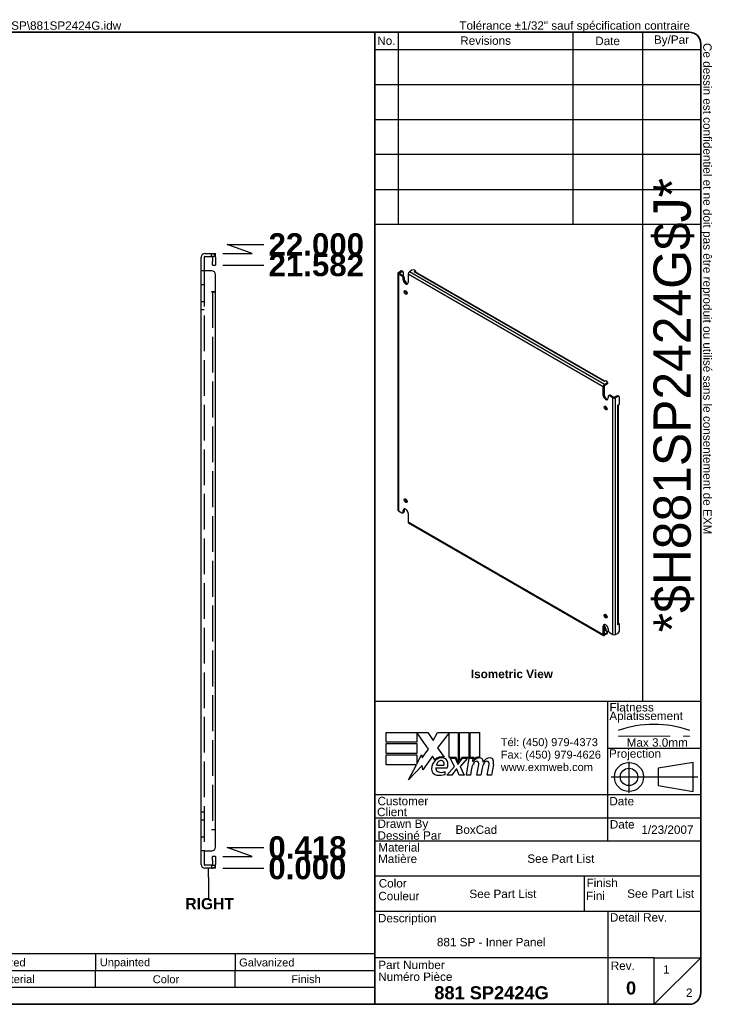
# Model space of a CAD drawing. Header units: inches. Extents: x 2.2 to 56.9, y 1.7 to 37.
# Tile 2 of 2: x 32 to 56.9, y 1.7 to 36.9. Entities that reach past the tile are written whole.
import ezdxf
from ezdxf.enums import TextEntityAlignment as Align

# ---------------------------------------------------------------- set-up
doc = ezdxf.new("R2010")
doc.units = ezdxf.units.IN
doc.header["$LTSCALE"] = 6.666667
doc.header["$MEASUREMENT"] = 0
for name, pattern in [('CHAIN', [0.7087, 0.4724, -0.0591, 0.1181, -0.0591]), ('DASHED', [0.2067, 0.1654, -0.0413]), ('DASHED_SPACE', [0.2067, 0.1654, -0.0413])]:
    doc.linetypes.add(name, pattern=pattern)
doc.layers.get('0').update_dxf_attribs({"lineweight": 25})
for name, color, linetype, lineweight in [('Centerline(ANSI)', 7, 'Continuous', 25), ('Dimensions(ANSI)', 7, 'Continuous', 25), ('Hidden Edges(ANSI)', 7, 'DASHED_SPACE', 25), ('Sketch Geometry(ANSI)', 7, 'Continuous', 25), ('Symbols(ANSI)', 7, 'Continuous', 25), ('Visible Edges(ANSI)', 7, 'Continuous', 25), ('Visible Tangent Edges(ANSI)', 7, 'Continuous', 25)]:
    doc.layers.add(name, color=color, linetype=linetype, lineweight=lineweight)
doc.styles.add('Current-ANSI', font='arial.ttf')
doc.styles.add('Dimension-ANSI', font='arialbd.ttf')
doc.styles.add('Part List-ANSI', font='arial.ttf')
doc.styles.add('Text Style44', font='arialbd.ttf')
doc.styles.add('Text Style83', font='FRE3OF9X.TTF')
doc.dimstyles.new('INCH-ANSI', dxfattribs={"dimscale": 6.666667, "dimtxt": 0.12, "dimasz": 0.098425, "dimexe": 0.04, "dimexo": 0.04, "dimgap": 0.031496, "dimtad": 0, "dimtih": 1, "dimtoh": 1, "dimdec": 3, "dimrnd": 1e-08, "dimzin": 0, "dimdsep": 46, "dimtxsty": 'Dimension-ANSI', "dimcen": 0.09, "dimdle": 0.312, "dimclrd": 179, "dimclre": 179, "dimclrt": 7, "dimadec": 1, "dimazin": 0, "dimtfac": 1, "dimtdec": 3, "dimtofl": 0, "dimtmove": 0, "dimatfit": 3, "dimfxl": 1, "dimtolj": 1, "dimtzin": 4, "dimlwd": 25, "dimlwe": 25, "dimarcsym": 0})

# ---------------------------------------------------------------- blocks, each defined once
blk = doc.blocks.new('Parts List')
at = {"layer": 'Symbols(ANSI)'}
for p, q in [((13.023, 0.795), (3.548, 0.795)), ((3.548, 0.795), (3.548, 0.615)), ((3.848, 0.795), (3.848, 0.615)), ((4.973, 0.795), (4.973, 0.615)), ((5.273, 0.795), (5.273, 0.615)), ((8.273, 0.795), (8.273, 0.615)), ((10.023, 0.795), (10.023, 0.615)), ((11.523, 0.795), (11.523, 0.615)), ((13.023, 0.795), (13.023, 0.615)), ((13.023, 0.615), (3.548, 0.615)), ((3.548, 0.435), (3.548, 0.615)), ((3.848, 0.435), (3.848, 0.615)), ((4.973, 0.435), (4.973, 0.615)), ((5.273, 0.435), (5.273, 0.615)), ((8.273, 0.435), (8.273, 0.615)), ((10.023, 0.435), (10.023, 0.615)), ((11.523, 0.435), (11.523, 0.615)), ((13.023, 0.435), (13.023, 0.615)), ((3.548, 0.255), (3.548, 0.435)), ((13.023, 0.435), (3.548, 0.435)), ((13.023, 0.255), (13.023, 0.435)), ((13.023, 0.255), (3.548, 0.255))]:
    blk.add_line(p, q, dxfattribs=at)
at = {"layer": 'Symbols(ANSI)', "char_height": 0.085, "attachment_point": 7, "line_spacing_factor": 0.25, "style": 'Part List-ANSI'}
for s, insert in [('1', (3.678, 0.662)), ('881 SP2424G-P', (3.888, 0.66)), ('0', (5.095, 0.66)), ('881 SP - Inner Panel Part', (5.313, 0.66)), ('12 Ga Galvanized', (8.321, 0.66)), ('Unpainted', (10.068, 0.638)), ('Galvanized', (11.565, 0.66)), ('Qty', (3.611, 0.456)), ('Part Number', (4.083, 0.481)), ('Rev', (5.027, 0.481)), ('Description', (6.485, 0.458)), ('Material', (8.946, 0.481)), ('Color', (10.637, 0.48)), ('Finish', (12.125, 0.481)), ('Parts List', (8.047, 0.301))]:
    blk.add_mtext(s, dxfattribs=dict(at, insert=insert))
blk = doc.blocks.new('Datum Identifier3')
at = {"layer": 'Symbols(ANSI)', "color": 7, "linetype": 'Continuous', "lineweight": 25}
for p, q in [((11.235, 1.617), (11.235, 1.716)), ((11.235, 1.617), (11.235, 1.581)), ((11.235, 1.581), (11.235, 1.397))]:
    blk.add_line(p, q, dxfattribs=at)
at = {"layer": 'Symbols(ANSI)', "color": 7, "insert": (10.987, 1.273), "char_height": 0.12, "attachment_point": 7, "line_spacing_factor": 0.25, "style": 'Dimension-ANSI'}
blk.add_mtext('RIGHT', dxfattribs=at)
blk = doc.blocks.new('*D16')
at = {"layer": 'Defpoints', "color": 0, "linetype": 'Continuous', "transparency": 16777216}
for p in [(39.028, 6.568), (39.028, 6.568), (40.76, 6.568)]:
    blk.add_point(p, dxfattribs=at)
at = {"layer": 'Dimensions(ANSI)', "color": 179, "linetype": 'Continuous', "lineweight": 25, "transparency": 16777216}
blk.add_line((39.294, 6.568), (40.76, 6.568), dxfattribs=at)
at = {"layer": 'Dimensions(ANSI)', "color": 7, "linetype": 'Continuous', "lineweight": 25, "transparency": 16777216, "insert": (42.318, 6.568), "char_height": 0.8, "attachment_point": 5, "style": 'Dimension-ANSI'}
blk.add_mtext('\\A1;0.000', dxfattribs=at)
blk = doc.blocks.new('*D17')
at = {"layer": 'Defpoints', "color": 0, "linetype": 'Continuous', "transparency": 16777216}
for p in [(40.76, 7.305), (39.028, 6.986), (39.028, 6.568)]:
    blk.add_point(p, dxfattribs=at)
at = {"layer": 'Dimensions(ANSI)', "color": 179, "linetype": 'Continuous', "lineweight": 25, "transparency": 16777216}
for p, q in [((40.34, 6.986), (39.448, 7.305)), ((39.448, 7.305), (40.76, 7.305)), ((39.294, 6.986), (40.34, 6.986))]:
    blk.add_line(p, q, dxfattribs=at)
at = {"layer": 'Dimensions(ANSI)', "color": 7, "linetype": 'Continuous', "lineweight": 25, "transparency": 16777216, "insert": (42.32, 7.305), "char_height": 0.8, "attachment_point": 5, "style": 'Dimension-ANSI'}
blk.add_mtext('\\A1;0.418', dxfattribs=at)
blk = doc.blocks.new('*D18')
at = {"layer": 'Defpoints', "color": 0, "linetype": 'Continuous', "transparency": 16777216}
for p in [(39.028, 28.15), (40.76, 28.15), (39.028, 6.568)]:
    blk.add_point(p, dxfattribs=at)
at = {"layer": 'Dimensions(ANSI)', "color": 179, "linetype": 'Continuous', "lineweight": 25, "transparency": 16777216}
blk.add_line((39.294, 28.15), (40.76, 28.15), dxfattribs=at)
at = {"layer": 'Dimensions(ANSI)', "color": 7, "linetype": 'Continuous', "lineweight": 25, "transparency": 16777216, "insert": (42.637, 28.15), "char_height": 0.8, "attachment_point": 5, "style": 'Dimension-ANSI'}
blk.add_mtext('\\A1;21.582', dxfattribs=at)
blk = doc.blocks.new('*D19')
at = {"layer": 'Defpoints', "color": 0, "linetype": 'Continuous', "transparency": 16777216}
for p in [(39.028, 28.568), (40.76, 28.887), (39.028, 6.568)]:
    blk.add_point(p, dxfattribs=at)
at = {"layer": 'Dimensions(ANSI)', "color": 179, "linetype": 'Continuous', "lineweight": 25, "transparency": 16777216}
for p, q in [((39.294, 28.568), (40.34, 28.568)), ((40.34, 28.568), (39.448, 28.887)), ((39.448, 28.887), (40.76, 28.887))]:
    blk.add_line(p, q, dxfattribs=at)
at = {"layer": 'Dimensions(ANSI)', "color": 7, "linetype": 'Continuous', "lineweight": 25, "transparency": 16777216, "insert": (42.638, 28.887), "char_height": 0.8, "attachment_point": 5, "style": 'Dimension-ANSI'}
blk.add_mtext('\\A1;22.000', dxfattribs=at)
blk = doc.blocks.new('Title Blocks EXM - ANSI B')
for p, q in [((13.372, 3.063), (13.372, 3.17)), ((13.372, 3.17), (13.818, 3.17)), ((13.824, 2.989), (13.701, 3.168)), ((13.701, 3.168), (13.701, 3.063)), ((13.818, 3.17), (13.877, 3.083)), ((13.877, 3.083), (13.923, 3.17)), ((13.923, 3.17), (14.146, 3.17)), ((14.046, 3.166), (13.924, 3.002)), ((14.046, 2.9), (14.046, 3.166)), ((14.146, 3.17), (14.146, 2.842)), ((14.16, 3.17), (14.259, 3.17)), ((14.16, 2.866), (14.16, 3.17)), ((14.259, 3.17), (14.259, 2.9)), ((14.273, 3.17), (14.372, 3.17)), ((14.273, 2.9), (14.273, 3.17)), ((14.372, 3.17), (14.372, 2.905)), ((13.701, 3.063), (13.372, 3.063)), ((13.372, 3.049), (13.701, 3.049)), ((13.372, 2.942), (13.372, 3.049)), ((13.701, 3.049), (13.701, 2.942)), ((13.758, 2.895), (13.824, 2.989)), ((13.924, 3.002), (13.993, 2.903)), ((13.701, 2.942), (13.372, 2.942)), ((13.372, 2.82), (13.372, 2.927)), ((13.372, 2.927), (13.701, 2.927)), ((13.701, 2.831), (13.752, 2.929)), ((13.701, 2.927), (13.701, 2.831)), ((13.752, 2.929), (13.758, 2.895)), ((13.87, 2.914), (13.765, 2.768)), ((13.893, 2.876), (13.87, 2.914)), ((14.121, 2.9), (14.046, 2.9)), ((14.059, 2.891), (14.113, 2.891)), ((14.105, 2.802), (14.059, 2.891)), ((14.113, 2.891), (14.139, 2.83)), ((14.146, 2.842), (14.121, 2.9)), ((14.146, 2.83), (14.19, 2.891)), ((14.185, 2.9), (14.16, 2.866)), ((14.245, 2.891), (14.164, 2.803)), ((14.259, 2.9), (14.185, 2.9)), ((14.19, 2.891), (14.245, 2.891)), ((14.232, 2.709), (14.264, 2.891)), ((14.264, 2.891), (14.302, 2.891)), ((14.314, 2.9), (14.273, 2.9)), ((14.302, 2.891), (14.299, 2.859)), ((14.299, 2.859), (14.309, 2.859)), ((14.312, 2.88), (14.314, 2.9)), ((13.695, 2.82), (13.372, 2.82)), ((13.612, 2.661), (13.695, 2.82)), ((13.758, 2.815), (13.612, 2.661)), ((13.765, 2.768), (13.758, 2.815)), ((13.905, 2.788), (14.027, 2.788)), ((13.91, 2.818), (13.99, 2.818)), ((14.023, 2.709), (14.105, 2.802)), ((14.122, 2.774), (14.077, 2.709)), ((14.13, 2.774), (14.122, 2.774)), ((14.155, 2.709), (14.13, 2.774)), ((14.139, 2.83), (14.146, 2.83)), ((14.164, 2.803), (14.209, 2.709)), ((14.289, 2.784), (14.276, 2.709)), ((14.345, 2.709), (14.365, 2.824)), ((14.402, 2.784), (14.389, 2.709)), ((14.457, 2.709), (14.477, 2.824)), ((14.523, 2.823), (14.501, 2.709)), ((14.005, 2.718), (14.005, 2.748)), ((14.077, 2.709), (14.023, 2.709)), ((14.209, 2.709), (14.155, 2.709)), ((14.276, 2.709), (14.232, 2.709)), ((14.389, 2.709), (14.345, 2.709)), ((14.501, 2.709), (14.457, 2.709))]:
    blk.add_line(p, q)
for centre, radius, start, end in [((13.991, 2.772), 0.133, 134.1684, 176.5646), ((13.968, 2.796), 0.11, 77.079, 133.1785), ((13.968, 2.796), 0.0996, 80.4085, 134.1684), ((13.965, 2.811), 0.056, 109.3797, 172.9975), ((13.959, 2.83), 0.0365, 51.1652, 109.3797), ((13.962, 2.833), 0.0318, 331.4547, 51.1652), ((13.981, 2.843), 0.0507, 23.8445, 85.0802), ((13.941, 2.826), 0.094, 336.1555, 23.8445), ((14.376, 2.816), 0.08, 89.4776, 147.4114), ((14.346, 2.818), 0.042, 96.03, 147.5992), ((14.37, 2.825), 0.08, 88.7952, 136.5849), ((14.344, 2.839), 0.02, 23.5571, 96.03), ((14.377, 2.862), 0.0338, 16.9928, 89.4776), ((14.317, 2.844), 0.096, 3.6169, 16.9928), ((14.486, 2.814), 0.0819, 89.6788, 153.9508), ((14.458, 2.818), 0.042, 96.1027, 147.6083), ((14.456, 2.839), 0.02, 23.5487, 96.1027), ((14.487, 2.861), 0.035, 18.4748, 89.6788), ((14.429, 2.842), 0.096, 349, 18.4748), ((13.925, 2.776), 0.0658, 176.5646, 261.5605), ((13.936, 2.779), 0.032, 163.5261, 244.6784), ((13.966, 2.842), 0.102, 244.6784, 292.5609), ((14.442, 2.757), 0.155, 147.5992, 170), ((14.325, 2.831), 0.041, 350, 23.5571), ((14.555, 2.759), 0.155, 148.5584, 170.8257), ((14.437, 2.831), 0.041, 349.9922, 23.5487), ((13.945, 2.911), 0.202, 261.5605, 287.3343)]:
    blk.add_arc(centre, radius, start, end)
at = {"layer": 'Centerline(ANSI)', "linetype": 'DASHED', "lineweight": 18, "ltscale": 0.507983}
blk.add_line((15.861, 3.128), (16.632, 3.128), dxfattribs=at)
at = {"layer": 'Centerline(ANSI)', "linetype": 'CHAIN', "ltscale": 0.185148}
blk.add_line((15.979, 2.855), (15.979, 2.521), dxfattribs=at)
at = {"layer": 'Centerline(ANSI)', "linetype": 'CHAIN', "ltscale": 0.437897}
blk.add_line((15.786, 2.691), (16.717, 2.691), dxfattribs=at)
at = {"layer": 'Sketch Geometry(ANSI)'}
for p, q in [((13.25, 10.687), (16.625, 10.687)), ((13.5, 10.687), (13.5, 8.625)), ((15.375, 10.687), (15.375, 8.625)), ((16.125, 10.687), (16.125, 3.5)), ((13.25, 10.5), (16.75, 10.5)), ((16.75, 10.562), (16.75, 0.375)), ((13.25, 10.125), (16.75, 10.125)), ((13.25, 9.75), (16.75, 9.75)), ((16.75, 9.375), (13.25, 9.375)), ((13.25, 9), (16.75, 9)), ((16.75, 9), (16.75, 8.625)), ((13.25, 8.625), (16.75, 8.625)), ((16.75, 3.5), (13.25, 3.5)), ((15.75, 2), (15.75, 3.5)), ((15.75, 3), (16.75, 3)), ((16.669, 2.847), (16.294, 2.785)), ((16.294, 2.785), (16.294, 2.598)), ((16.669, 2.535), (16.669, 2.847)), ((16.294, 2.598), (16.669, 2.535)), ((16.75, 2.5), (13.25, 2.5)), ((16.75, 2.25), (13.25, 2.25)), ((16.75, 2), (13.25, 2)), ((13.25, 1.629), (16.75, 1.629)), ((15.499, 1.629), (15.499, 1.25)), ((13.25, 1.25), (16.75, 1.25)), ((15.75, 1.25), (15.75, 0.75)), ((15.75, 0.75), (13.25, 0.75)), ((16.25, 0.75), (15.75, 0.75)), ((15.75, 0.75), (15.75, 0.25)), ((16.25, 0.25), (16.25, 0.75)), ((16.25, 0.75), (16.75, 0.75)), ((16.25, 0.25), (16.75, 0.75)), ((16.625, 0.25), (13.25, 0.25))]:
    blk.add_line(p, q, dxfattribs=at)
at = {"layer": 'Sketch Geometry(ANSI)', "linetype": 'Continuous', "lineweight": 35}
for p, q in [((13.25, 8.625), (13.25, 10.687)), ((13.25, 8.625), (13.25, 3.5)), ((13.25, 0.25), (13.25, 3.5))]:
    blk.add_line(p, q, dxfattribs=at)
at = {"layer": 'Sketch Geometry(ANSI)'}
for radius in [0.156, 0.0935]:
    blk.add_circle((15.979, 2.691), radius, dxfattribs=at)
for centre, radius, start, end in [((16.625, 10.562), 0.125, 0, 90), ((16.247, 2.112), 1.143, 70.2973, 109.7027), ((16.625, 0.375), 0.125, 270, 0)]:
    blk.add_arc(centre, radius, start, end, dxfattribs=at)
at = {"layer": 'Symbols(ANSI)', "color": 7, "char_height": 0.09, "style": 'Current-ANSI'}
for s, insert, width, attachment_point in [('No.', (13.373, 10.595), 0.25039, 5), ('Revisions', (14.439, 10.596), 1.87331, 5), ('Date', (15.749, 10.593), 0.75135, 5), ('By/Par', (16.435, 10.594), 0.62202, 5), ('Date', (15.773, 2.136), 0.26554, 7), ('Rev.', (15.783, 0.618), 0.25854, 7)]:
    blk.add_mtext(s, dxfattribs=dict(at, insert=insert, width=width, attachment_point=attachment_point))
for s, insert, attachment_point in [('\\fArial|b1|i0;\\H0.0900;Isometric View', (14.281, 3.842), 1), ('Flatness', (15.77, 3.393), 7), ('Aplatissement', (15.768, 3.275), 7), ('Max 3.0mm', (15.954, 3.015), 7), ('Projection', (15.764, 2.87), 7), ('Customer', (13.278, 2.386), 7), ('Date', (15.768, 2.385), 7), ('Client', (13.273, 2.269), 7), ('Drawn By', (13.278, 2.117), 7), ('Dessiné Par', (13.278, 2.016), 7), ('Material', (13.286, 1.889), 7), ('Matière', (13.284, 1.766), 7), ('Color', (13.291, 1.503), 7), ('Finish', (15.523, 1.508), 7), ('Couleur', (13.287, 1.366), 7), ('Fini', (15.518, 1.37), 7), ('Description', (13.283, 1.103), 7), ('Detail Rev.', (15.774, 1.137), 7), ('Part Number', (13.287, 0.627), 7), ('Numéro Pièce', (13.286, 0.5), 7)]:
    blk.add_mtext(s, dxfattribs=dict(at, insert=insert, attachment_point=attachment_point))
at = {"layer": 'Symbols(ANSI)', "color": 7, "insert": (14.602, 3.107), "char_height": 0.085, "attachment_point": 1, "line_spacing_factor": 0.944221, "style": 'Current-ANSI'}
blk.add_mtext('\\fArial|b0|i0;\\H0.0850;Tél: (450) 979-4373\\PFax: (450) 979-4626\\Pwww.exmweb.com', dxfattribs=at)
at = {"layer": 'Symbols(ANSI)', "color": 7, "style": 'Current-ANSI'}
for tag, p in [('REV1', (13.375, 10.313)), ('REV1DATE', (15.75, 10.31)), ('REV1BY', (16.437, 10.313)), ('REV2', (13.373, 9.938)), ('REV2DATE', (15.747, 9.941)), ('REV2BY', (16.437, 9.938)), ('REV3', (13.374, 9.563)), ('REV3DATE', (15.752, 9.563)), ('REV3BY', (16.437, 9.564)), ('REV4', (13.377, 9.188)), ('REV4DATE', (15.752, 9.188)), ('REV4BY', (16.441, 9.188)), ('REV5', (13.373, 8.813)), ('REV5DATE', (15.752, 8.813)), ('REV5BY', (16.438, 8.811)), ('MFG_APPROVED_DATE', (16.393, 2.374)), ('DETAIL_REV', (16.249, 0.926))]:
    blk.add_attdef(tag, text='', height=0.09, dxfattribs=at).set_placement(p, align=Align.MIDDLE_CENTER)
for tag, p in [('REV1DESC', (13.526, 10.31)), ('REV2DESC', (13.525, 9.937)), ('REV3DESC', (13.528, 9.564)), ('REV4DESC', (13.533, 9.19)), ('REV5DESC', (13.532, 8.811)), ('COMPANY', (14.12, 2.375))]:
    blk.add_attdef(tag, text='', height=0.09, dxfattribs=at).set_placement(p, align=Align.MIDDLE_LEFT)
at = {"layer": 'Symbols(ANSI)', "color": 7, "style": 'Text Style83'}
blk.add_attdef('BARCODE_001', (16.642, 4.244), '', height=0.4, rotation=90, dxfattribs=at)
at = {"layer": 'Symbols(ANSI)', "color": 7}
for tag, p, height, style in [('AUTHOR_001', (14.116, 2.08), 0.09, 'Current-ANSI'), ('IDW_DATE_001', (16.112, 2.08), 0.09, 'Current-ANSI'), ('MATERIEL_001', (14.887, 1.769), 0.09, 'Current-ANSI'), ('COLOR_001', (14.265, 1.391), 0.09, 'Current-ANSI'), ('FINISH_001', (15.959, 1.394), 0.09, 'Current-ANSI'), ('IDW_DESC_001', (13.916, 0.873), 0.09, 'Current-ANSI'), ('Sheet_Number_001', (16.346, 0.58), 0.09, 'Current-ANSI'), ('IDW_NAME_001', (13.888, 0.304), 0.14, 'Text Style44'), ('IDW_REV_001', (15.947, 0.355), 0.14, 'Text Style44'), ('Number_of_sheets_001', (16.591, 0.33), 0.09, 'Current-ANSI')]:
    blk.add_attdef(tag, p, '', height=height, dxfattribs=dict(at, style=style))
blk = doc.blocks.new('Borders EXM - B (Inch)')
at = {"layer": 'Sketch Geometry(ANSI)', "linetype": 'Continuous', "lineweight": 35}
for p, q in [((16.398, 10.692), (0.523, 10.692)), ((0.398, 10.567), (0.398, 0.255)), ((16.523, 0.38), (16.523, 10.567)), ((0.398, 0.255), (16.398, 0.255))]:
    blk.add_line(p, q, dxfattribs=at)
for centre, start, end in [((0.523, 10.567), 90, 180), ((16.398, 10.567), 0, 90), ((16.398, 0.38), 270, 0)]:
    blk.add_arc(centre, 0.125, start, end, dxfattribs=at)
at = {"layer": 'Symbols(ANSI)', "color": 7, "char_height": 0.09, "attachment_point": 7, "style": 'Current-ANSI'}
for s, insert in [('Tolerance ±1/32" unless otherwise specified', (0.509, 10.692)), ('Tolérance ±1/32" sauf spécification contraire', (13.93, 10.691))]:
    blk.add_mtext(s, dxfattribs=dict(at, insert=insert))
for s, insert, rotation in [('This drawing is confidential and must not be reproduced or used without the consent of EXM', (0.398, 5.419), 90), ('Ce dessin est confidentiel et ne doit pas être reproduit ou utilisé sans le consentement de EXM', (16.522, 10.576), 270)]:
    blk.add_mtext(s, dxfattribs=dict(at, insert=insert, rotation=rotation))
at = {"layer": 'Symbols(ANSI)', "color": 7, "style": 'Current-ANSI'}
blk.add_attdef('FILENAME_AND_PATH_001', (6.601, 10.718), '', height=0.09, dxfattribs=at)

msp = doc.modelspace()

# ---------------------------------------------------------------- linework, layer by layer
at = {"layer": 'Hidden Edges(ANSI)', "ltscale": 0.059898}
for p, q in [((38.8914, 28.4632), (38.8914, 28.5682)), ((38.6206, 27.4432), (38.5156, 27.4432)), ((38.6206, 26.8382), (38.5156, 26.8382)), ((38.6206, 26.5482), (38.5156, 26.5482)), ((38.5156, 8.5882), (38.6206, 8.5882)), ((38.5156, 8.2982), (38.6206, 8.2982)), ((38.5156, 7.6932), (38.6206, 7.6932)), ((38.8914, 6.6732), (38.8914, 6.5682))]:
    msp.add_line(p, q, dxfattribs=at)
at = {"layer": 'Hidden Edges(ANSI)', "ltscale": 1.158312}
msp.add_line((38.6206, 27.9432), (38.6206, 7.1932), dxfattribs=at)
at = {"layer": 'Hidden Edges(ANSI)', "ltscale": 1.164127}
msp.add_line((38.9226, 27.1932), (38.9226, 7.9432), dxfattribs=at)
at = {"layer": 'Hidden Edges(ANSI)', "ltscale": 0.104098}
for centre, start, end in [((38.8916, 28.4322), 13.17589, 90), ((38.8916, 6.7042), 270, 346.82411)]:
    msp.add_arc(centre, 0.136, start, end, dxfattribs=at)
at = {"layer": 'Visible Edges(ANSI)'}
for p, q in [((38.6516, 28.5682), (38.9026, 28.5682)), ((38.9026, 28.5682), (39.0276, 28.5682)), ((39.0276, 28.4632), (39.0276, 28.5682)), ((38.5156, 27.9432), (38.5156, 28.4322)), ((38.6206, 28.4322), (38.6206, 27.9432)), ((38.6516, 28.4632), (38.9026, 28.4632)), ((39.0276, 28.4632), (38.9026, 28.4632)), ((38.9226, 28.4322), (38.9226, 28.2752)), ((38.9226, 28.1502), (38.9226, 28.2752)), ((39.0276, 28.4322), (39.0276, 28.2752)), ((39.0276, 28.2752), (39.0276, 28.1502)), ((38.5156, 7.1932), (38.5156, 27.9432)), ((38.6516, 27.9432), (38.5156, 27.9432)), ((38.9026, 27.9432), (38.6516, 27.9432)), ((38.9226, 28.1502), (39.0276, 28.1502)), ((45.5555, 27.8623), (45.5555, 19.3912)), ((45.5755, 27.8901), (45.6642, 27.9413)), ((45.6126, 27.8686), (45.7013, 27.9199)), ((45.6126, 27.856), (45.7413, 27.7817)), ((45.6955, 27.9444), (45.7326, 27.923)), ((45.7455, 27.8944), (45.7455, 27.779)), ((46.062, 27.9668), (45.9732, 27.9156)), ((46.1463, 27.9136), (46.1945, 27.9414)), ((46.1464, 27.9135), (46.1463, 27.9136)), ((46.1465, 27.9136), (46.1464, 27.9135)), ((46.1945, 27.9414), (46.1503, 27.9668)), ((52.9723, 23.9956), (46.1805, 27.9169)), ((46.1945, 27.9414), (46.1945, 27.9088)), ((39.0276, 27.1934), (39.0276, 27.8182)), ((45.7042, 27.7603), (45.5755, 27.8346)), ((45.7484, 27.6327), (45.7484, 27.6837)), ((45.7855, 27.7051), (45.7855, 27.6541)), ((45.7918, 27.6125), (45.812, 27.6008)), ((45.8562, 27.5243), (45.8562, 27.5133)), ((45.9251, 27.8323), (45.9251, 27.5306)), ((38.8914, 27.1932), (38.8914, 27.1934)), ((38.8914, 27.1934), (39.0276, 27.1934)), ((38.8916, 27.1932), (38.8914, 27.1932)), ((39.0276, 27.1932), (38.8916, 27.1932)), ((39.0276, 7.9432), (39.0276, 27.1932)), ((45.8562, 27.2169), (45.8562, 27.1495)), ((52.9523, 23.9841), (52.9524, 23.9842)), ((52.9524, 23.9841), (52.9523, 23.9841)), ((53.0005, 24.0119), (52.9524, 23.9841)), ((53.0446, 23.9864), (53.0005, 24.0119)), ((52.9078, 23.4992), (52.9078, 23.8009)), ((52.9449, 23.8223), (52.9449, 23.5206)), ((52.9559, 23.8841), (53.0446, 23.9354)), ((52.9559, 23.8413), (53.0446, 23.8925)), ((53.0629, 23.9609), (53.0629, 23.918)), ((53.0846, 23.4481), (53.0846, 23.3971)), ((53.0975, 23.4767), (53.1347, 23.4982)), ((53.2575, 23.3993), (53.1288, 23.4736)), ((53.1659, 23.4951), (53.2946, 23.4208)), ((53.4053, 23.472), (53.3165, 23.4208)), ((53.4424, 23.4506), (53.3536, 23.3993)), ((53.4736, 23.4537), (53.4365, 23.4751)), ((53.4866, 23.17), (53.4866, 23.4251)), ((53.4384, 23.1422), (53.4866, 23.17)), ((53.4384, 23.1421), (53.4384, 23.1422)), ((53.4385, 23.1422), (53.4384, 23.1421)), ((53.4584, 15.3111), (53.4584, 23.1537)), ((45.8432, 19.739), (45.8327, 19.7329)), ((45.7855, 19.3871), (45.7855, 19.3361)), ((45.5755, 19.3634), (45.7042, 19.2891)), ((45.7354, 19.286), (45.7725, 19.3074)), ((45.7484, 19.3146), (45.7484, 19.3656)), ((45.9251, 19.2636), (45.9251, 18.9619)), ((45.9392, 18.9308), (52.9219, 14.8993)), ((52.9078, 14.9304), (52.9078, 15.2321)), ((52.9449, 15.2536), (52.9449, 14.9519)), ((52.9449, 15.2332), (52.9562, 15.2266)), ((53.4866, 15.3111), (53.4384, 15.2832)), ((53.4384, 15.2833), (53.4385, 15.2834)), ((53.4384, 15.2832), (53.4384, 15.2833)), ((53.4584, 15.3273), (53.4866, 15.3111)), ((53.4866, 15.056), (53.4866, 15.3111)), ((52.9523, 15.0455), (52.9524, 15.0456)), ((52.9524, 15.0455), (52.9523, 15.0455)), ((53.0005, 15.0733), (52.9524, 15.0455)), ((53.0446, 14.9968), (52.9559, 14.9455)), ((53.0446, 14.9539), (52.9559, 14.9027)), ((52.9633, 15.1286), (52.9633, 15.0645)), ((53.0004, 15.1501), (53.0004, 15.086)), ((53.0005, 15.0733), (53.0446, 15.0478)), ((53.0629, 14.9794), (53.0629, 15.0223)), ((53.0846, 15.1301), (53.0846, 15.079)), ((53.1288, 15.0025), (53.2575, 14.9282)), ((53.3536, 14.9282), (53.4424, 14.9794)), ((38.8914, 7.943), (38.8914, 7.9432)), ((38.8914, 7.9432), (38.8916, 7.9432)), ((39.0276, 7.943), (38.8914, 7.943)), ((39.0276, 7.9432), (38.8916, 7.9432)), ((39.0276, 7.3182), (39.0276, 7.943)), ((38.6516, 7.1932), (38.5156, 7.1932)), ((38.5156, 6.7042), (38.5156, 7.1932)), ((38.6206, 7.1932), (38.6206, 6.7042)), ((38.6516, 7.1932), (38.9026, 7.1932)), ((38.9226, 6.8612), (38.9226, 6.9862)), ((39.0276, 6.9862), (38.9226, 6.9862)), ((38.9226, 6.8612), (38.9226, 6.7042)), ((39.0276, 6.9862), (39.0276, 6.8612)), ((39.0276, 6.8612), (39.0276, 6.7042)), ((38.9026, 6.6732), (38.6516, 6.6732)), ((38.9026, 6.5682), (38.6516, 6.5682)), ((38.9026, 6.6732), (39.0276, 6.6732)), ((39.0276, 6.5682), (38.9026, 6.5682)), ((39.0276, 6.5682), (39.0276, 6.6732))]:
    msp.add_line(p, q, dxfattribs=at)
for centre, radius, start, end in [((38.6516, 28.4322), 0.136, 90, 180), ((38.6516, 28.4322), 0.031, 90, 180), ((38.8916, 28.4322), 0.031, 0, 90), ((38.8916, 28.4322), 0.136, 0, 13.17589), ((38.9026, 27.8182), 0.125, 0, 90), ((38.9026, 7.3182), 0.125, 270, 0), ((38.6516, 6.7042), 0.136, 180, 270), ((38.6516, 6.7042), 0.031, 180, 270), ((38.8916, 6.7042), 0.031, 270, 0), ((38.8916, 6.7042), 0.136, 346.82411, 0)]:
    msp.add_arc(centre, radius, start, end, dxfattribs=at)
for centre, major_axis, start_param, end_param in [((45.6235, 27.8623), (-0.068, 0), 5.4977871, 7.0685835), ((45.6235, 27.8623), (-0.0155, 0), 5.4977871, 7.0685835), ((45.6642, 27.8903), (0.0312, 0.0541), 0, 0.7853982), ((45.7013, 27.8688), (0.0312, 0.0541), 5.4977871, 7.0685835), ((45.9732, 27.8601), (0.034, 0.0589), 0.7853982, 2.3561945), ((46.1061, 27.9413), (0.0625, 0), 0.7853982, 2.3561945), ((46.1465, 27.858), (0.034, 0.0589), 0, 0.7853982), ((45.7042, 27.7092), (0.0312, -0.0541), 0.7853982, 2.3561945), ((45.7413, 27.7307), (-0.0313, 0.0541), 3.9269908, 5.4977871), ((45.8367, 27.5816), (0.0625, -0.1083), 3.9269908, 7.0685835), ((45.8739, 27.6031), (0.0625, -0.1083), 3.9269908, 5.9816518), ((45.812, 27.5498), (-0.0313, 0.0541), 3.9269908, 5.4977871), ((45.8739, 27.1948), (0.0363, -0.0628), 3.679154, 5.7456239), ((52.9524, 23.9286), (0.034, 0.0589), 0.7311589, 0.7853982), ((53.0004, 23.9609), (0.0625, 0), 5.4977871, 7.0685835), ((52.9559, 23.8286), (0.034, 0.0589), 0.7853982, 2.3561945), ((52.9559, 23.8286), (0.0078, 0.0134), 0.7853982, 2.3561945), ((53.0004, 23.918), (0.0625, 0), 5.4977871, 6.2831853), ((52.9962, 23.4481), (0.0625, -0.1083), 3.9269908, 7.0685835), ((53.0333, 23.4696), (0.0625, -0.1083), 3.9269908, 5.9816518), ((53.1288, 23.4226), (-0.0313, 0.0541), 5.4977871, 7.0685835), ((53.1659, 23.4441), (-0.0313, 0.0541), 5.4977871, 6.2831853), ((53.3056, 23.4271), (0.068, 0), 3.9269908, 5.4977871), ((53.3056, 23.4271), (0.0155, 0), 3.9269908, 5.4977871), ((53.4053, 23.421), (0.0312, 0.0541), 0, 0.7853982), ((53.4424, 23.3996), (0.0313, 0.0541), 5.4977871, 7.0685835), ((53.0333, 23.0613), (0.0363, -0.0628), 3.679154, 5.7456239), ((53.3904, 23.1699), (0.068, 0), 5.4977871, 5.5520264), ((45.8739, 19.7443), (0.0363, -0.0628), 3.679154, 5.7456239), ((45.812, 19.7931), (0.0313, -0.0541), 0, 0.7628134), ((45.6235, 19.3912), (-0.068, 0), 0, 0.7853982), ((45.8367, 19.3146), (-0.0625, 0.1083), 3.9269908, 7.0685835), ((45.8739, 19.3361), (-0.0625, 0.1083), 0.3015335, 0.7853982), ((45.7042, 19.3401), (0.0313, -0.0541), 5.4977871, 7.0685835), ((45.7413, 19.3616), (0.0313, -0.0541), 0, 0.7853982), ((45.9732, 18.9897), (-0.034, -0.0589), 5.4977871, 6.2831853), ((53.0333, 15.6108), (0.0363, -0.0628), 3.679154, 5.7456239), ((52.9962, 15.1811), (-0.0625, 0.1083), 3.9269908, 7.0685835), ((53.0333, 15.2025), (-0.0625, 0.1083), 0.3015335, 0.7853982), ((52.9191, 15.1542), (0.0313, -0.0541), 0.7853982, 1.7325469), ((52.9562, 15.1756), (-0.0313, 0.0541), 3.9269908, 5.4977871), ((53.3904, 15.3111), (0.068, 0), 5.4977871, 6.2831853), ((52.9559, 14.9582), (-0.034, -0.0589), 5.4977871, 7.0685835), ((52.9559, 14.9582), (-0.0077, -0.0134), 5.4977871, 7.0685835), ((52.9524, 15.0582), (0.0077, 0.0134), 3.9269908, 5.4977871), ((52.9524, 15.0582), (0.034, 0.0589), 5.2663139, 5.4977871), ((53.0004, 15.0223), (0.0625, 0), 5.4977871, 7.0685835), ((53.0004, 14.9794), (0.0625, 0), 5.4977871, 6.2831853), ((53.1288, 15.0535), (-0.0312, 0.0541), 0.7853982, 2.3561945), ((53.3056, 14.956), (0.068, 0), 3.9269908, 5.4977871), ((53.4424, 15.0305), (-0.0313, -0.0541), 0.7853982, 2.3561945)]:
    msp.add_ellipse(centre, major_axis=major_axis, ratio=0.5773503, start_param=start_param, end_param=end_param, dxfattribs=at)
for centre in [(45.8367, 27.1734), (52.9962, 23.0399), (45.8367, 19.7229), (52.9962, 15.5894)]:
    msp.add_ellipse(centre, major_axis=(0.0362, -0.0628), ratio=0.5773503, dxfattribs=at)
at = {"layer": 'Visible Tangent Edges(ANSI)'}
for p, q in [((45.6126, 27.856), (45.6126, 27.8686)), ((45.6642, 27.9413), (45.7013, 27.9199)), ((52.9559, 23.8841), (45.9732, 27.9156)), ((52.9524, 23.9842), (46.1465, 27.9136)), ((45.5755, 27.8346), (45.5755, 19.3634)), ((45.7413, 27.7817), (45.7042, 27.7603)), ((45.7484, 27.6837), (45.7855, 27.7051)), ((45.7484, 27.6327), (45.7855, 27.6541)), ((45.812, 27.6008), (45.7986, 27.5931)), ((45.8486, 27.5199), (45.8562, 27.5243)), ((52.9078, 23.8009), (45.9251, 27.8323)), ((53.0446, 23.9354), (53.0446, 23.8925)), ((52.9078, 23.4992), (52.9449, 23.5206)), ((53.1288, 23.4736), (53.1659, 23.4951)), ((53.2575, 14.9282), (53.2575, 23.3993)), ((53.3536, 14.9282), (53.3536, 23.3993)), ((53.4053, 23.472), (53.4424, 23.4506)), ((53.4385, 15.2834), (53.4385, 23.1422)), ((45.8555, 19.7672), (45.8261, 19.7502)), ((45.7484, 19.3656), (45.7855, 19.3871)), ((45.7855, 19.3361), (45.7484, 19.3146)), ((45.9251, 18.9619), (52.9078, 14.9304)), ((52.9078, 15.2321), (52.9449, 15.2536)), ((52.9562, 15.2266), (52.9449, 15.2201)), ((52.9633, 15.0645), (52.9449, 15.0752)), ((52.9524, 15.0456), (52.9449, 15.0499)), ((52.9559, 14.9455), (52.9449, 14.9519)), ((52.9633, 15.1286), (53.0004, 15.1501)), ((53.0446, 14.9968), (53.0446, 14.9539))]:
    msp.add_line(p, q, dxfattribs=at)

# ---------------------------------------------------------------- block references
at = {"xscale": 3.333333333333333, "yscale": 3.333333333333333, "zscale": 3.333333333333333}
for name, p, values in [('Borders EXM - B (Inch)', (1.3262, 0.8485), {'FILENAME_AND_PATH_001': 'C:\\Vault_Workspace\\Inventor_Dwg\\Inv-8\\881SP\\881SP2424G.idw'}), ('Title Blocks EXM - ANSI B', (0.5691, 0.8636), {'COLOR_001': 'See Part List', 'AUTHOR_001': 'BoxCad', 'IDW_DATE_001': '1/23/2007', 'IDW_REV_001': '0', 'Sheet_Number_001': '1', 'Number_of_sheets_001': '2', 'IDW_DESC_001': '881 SP - Inner Panel', 'IDW_NAME_001': '881 SP2424G', 'BARCODE_001': '*$H881SP2424G$J*', 'FINISH_001': 'See Part List', 'MATERIEL_001': 'See Part List'})]:
    msp.add_blockref(name, p, dxfattribs=at).add_auto_attribs(values)
at = {"layer": 'Symbols(ANSI)', "xscale": 3.333333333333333, "yscale": 3.333333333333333, "zscale": 3.333333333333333}
for name in ['Datum Identifier3', 'Parts List']:
    msp.add_blockref(name, (1.3262, 0.8485), dxfattribs=at)

# ---------------------------------------------------------------- dimensions: what is measured, and where the dimension line sits
at = {"layer": 'Dimensions(ANSI)', "color": 179, "linetype": 'Continuous', "lineweight": 25, "true_color": 0x262658}
for feature_location, offset, origin, picture, middle in [((39.0276, 28.5682), (1.7327, 0.3185), (39.0276, 6.5682), '*D19', (42.6379, 28.8866)), ((39.0276, 28.1502), (1.7327, 0), (39.0276, 6.5682), '*D18', (42.6373, 28.1502)), ((39.0276, 6.9862), (1.7327, 0.3185), (39.0276, 6.5682), '*D17', (42.32, 7.3046)), ((39.0275501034, 6.5681799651), (1.7326733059, 0), (39.0275501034, 6.5681799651), '*D16', (42.317536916, 6.5681799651))]:
    dim = msp.add_ordinate_dim(feature_location=feature_location, offset=offset, dtype=0, origin=origin, dimstyle='INCH-ANSI', override={"dimgap": 0.031496, "dimtad": 0, "dimdec": 3, "dimlfac": 1, "dimtol": 0, "dimlim": 0, "dimtp": 0, "dimtm": 0, "dimtdec": 3}, dxfattribs=at)
    dim.commit()
    dim.dimension.update_dxf_attribs({"geometry": picture, "text_midpoint": middle})

doc.saveas('drawing.dxf')
